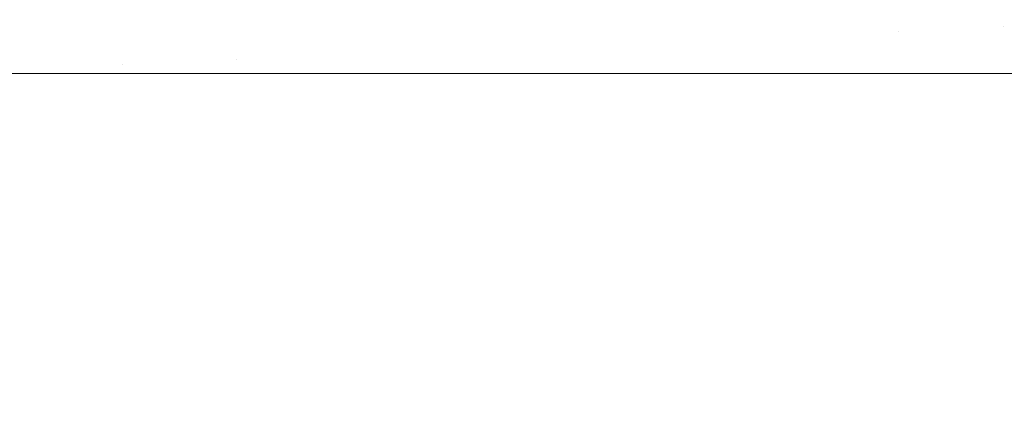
# Model space of a CAD drawing. Header units: centimetres. Extents: x -25.9 to 27.4, y -21.7 to -19.9.
# Tile 194 of 202: x 27.3169 to 27.3538, y -19.9725 to -19.958. Entities that reach past the tile are written whole.
import ezdxf

# ---------------------------------------------------------------- set-up
doc = ezdxf.new("R2010")
doc.units = ezdxf.units.CM
doc.header["$LTSCALE"] = 2.54
doc.layers.add('Lucido design-1', color=7, linetype='Continuous')

# ---------------------------------------------------------------- blocks, each defined once
blk = doc.blocks.new('Gruppo-5-1')
at = {"color": 7, "linetype": 'Continuous', "lineweight": 9}
for points, invisible_edges in [([(27.315853, -19.957947, 876.421307), (27.315937, -19.95809, 876.421307), (27.319694, -19.955991, 876.421045), (27.319518, -19.95569, 876.421045)], 15), ([(27.316822, -19.955876, 875.621561), (27.316993, -19.956062, 875.621561), (27.313999, -19.958697, 875.621403), (27.313943, -19.958635, 875.621403)], 15), ([(27.316993, -19.956062, 875.621561), (27.317156, -19.956255, 875.621561), (27.314053, -19.958761, 875.621403), (27.313999, -19.958697, 875.621403)], 15), ([(27.315937, -19.95809, 876.421307), (27.316015, -19.958237, 876.421307), (27.319858, -19.9563, 876.421045), (27.319694, -19.955991, 876.421045)], 15), ([(27.356907, -19.956222, 875.631854), (27.357027, -19.958109, 875.631854), (27.353376, -19.958264, 875.630127), (27.353265, -19.956532, 875.630127)], 15), ([(27.353638, -19.9565, 876.412471), (27.35375, -19.958249, 876.412471), (27.357589, -19.958085, 876.410631), (27.357467, -19.956174, 876.410631)], 15), ([(27.317156, -19.956255, 875.621561), (27.317311, -19.956456, 875.621561), (27.314104, -19.958827, 875.621403), (27.314053, -19.958761, 875.621403)], 15), ([(27.317311, -19.956456, 875.621561), (27.317457, -19.956662, 875.621561), (27.314153, -19.958896, 875.621403), (27.314104, -19.958827, 875.621403)], 15), ([(27.316015, -19.958237, 876.421307), (27.316087, -19.958387, 876.421307), (27.320009, -19.956614, 876.421045), (27.319858, -19.9563, 876.421045)], 15), ([(27.321747, -19.956292, 875.621879), (27.321896, -19.956687, 875.621879), (27.318139, -19.958014, 875.621561), (27.318049, -19.957778, 875.621561)], 15), ([(27.353265, -19.956532, 875.630127), (27.353376, -19.958264, 875.630127), (27.349662, -19.958422, 875.628551), (27.349562, -19.956847, 875.628551)], 15), ([(27.34973, -19.956833, 876.414148), (27.349831, -19.958415, 876.414148), (27.35375, -19.958249, 876.412471), (27.353638, -19.9565, 876.412471)], 15), ([(27.317457, -19.956662, 875.621561), (27.317594, -19.956875, 875.621561), (27.314198, -19.958966, 875.621403), (27.314153, -19.958896, 875.621403)], 15), ([(27.317594, -19.956875, 875.621561), (27.317722, -19.957093, 875.621561), (27.31424, -19.959038, 875.621403), (27.314198, -19.958966, 875.621403)], 15), ([(27.316087, -19.958387, 876.421307), (27.316152, -19.95854, 876.421307), (27.320146, -19.956935, 876.421045), (27.320009, -19.956614, 876.421045)], 15), ([(27.316152, -19.95854, 876.421307), (27.316211, -19.958695, 876.421307), (27.320269, -19.957262, 876.421045), (27.320146, -19.956935, 876.421045)], 15), ([(27.321896, -19.956687, 875.621879), (27.322028, -19.957088, 875.621879), (27.318218, -19.958255, 875.621561), (27.318139, -19.958014, 875.621561)], 15), ([(27.320473, -19.957929, 876.421045), (27.320554, -19.958268, 876.421045), (27.324747, -19.957365, 876.420598), (27.324624, -19.956848, 876.420598)], 15), ([(27.333338, -19.957334, 876.419156), (27.333432, -19.95822, 876.419156), (27.337592, -19.957866, 876.418166), (27.337479, -19.956804, 876.418166)], 15), ([(27.338024, -19.956734, 875.624746), (27.33814, -19.957819, 875.624746), (27.33425, -19.95815, 875.623791), (27.334152, -19.95723, 875.623791)], 15), ([(27.345748, -19.957172, 876.415659), (27.345838, -19.958585, 876.415659), (27.349831, -19.958415, 876.414148), (27.34973, -19.956833, 876.414148)], 15), ([(27.349562, -19.956847, 875.628551), (27.349662, -19.958422, 875.628551), (27.345892, -19.958582, 875.627127), (27.345802, -19.957167, 875.627127)], 15), ([(27.317722, -19.957093, 875.621561), (27.317841, -19.957317, 875.621561), (27.31428, -19.959112, 875.621403), (27.31424, -19.959038, 875.621403)], 15), ([(27.317841, -19.957317, 875.621561), (27.31795, -19.957545, 875.621561), (27.314316, -19.959188, 875.621403), (27.31428, -19.959112, 875.621403)], 15), ([(27.316211, -19.958695, 876.421307), (27.316263, -19.958853, 876.421307), (27.320378, -19.957593, 876.421045), (27.320269, -19.957262, 876.421045)], 15), ([(27.322028, -19.957088, 875.621879), (27.322143, -19.957494, 875.621879), (27.318287, -19.958498, 875.621561), (27.318218, -19.958255, 875.621561)], 15), ([(27.326126, -19.957067, 875.622357), (27.326238, -19.957648, 875.622357), (27.322321, -19.958319, 875.621879), (27.322241, -19.957905, 875.621879)], 15), ([(27.324848, -19.957886, 876.420598), (27.324926, -19.958411, 876.420598), (27.329151, -19.95787, 876.419968), (27.329046, -19.957166, 876.419968)], 15), ([(27.330138, -19.956979, 875.622994), (27.330251, -19.957729, 875.622994), (27.326325, -19.958232, 875.622357), (27.326238, -19.957648, 875.622357)], 15), ([(27.334152, -19.95723, 875.623791), (27.33425, -19.95815, 875.623791), (27.330331, -19.958484, 875.622994), (27.330251, -19.957729, 875.622994)], 15), ([(27.3417, -19.957516, 876.416999), (27.341779, -19.958757, 876.416999), (27.345838, -19.958585, 876.415659), (27.345748, -19.957172, 876.415659)], 15), ([(27.345802, -19.957167, 875.627127), (27.345892, -19.958582, 875.627127), (27.342072, -19.958745, 875.625858), (27.341992, -19.957491, 875.625858)], 15), ([(27.31795, -19.957545, 875.621561), (27.318049, -19.957778, 875.621561), (27.314349, -19.959265, 875.621403), (27.314316, -19.959188, 875.621403)], 15), ([(27.316263, -19.958853, 876.421307), (27.316308, -19.959013, 876.421307), (27.320473, -19.957929, 876.421045), (27.320378, -19.957593, 876.421045)], 15), ([(27.322143, -19.957494, 875.621879), (27.322241, -19.957905, 875.621879), (27.318346, -19.958744, 875.621561), (27.318287, -19.958498, 875.621561)], 15), ([(27.320554, -19.958268, 876.421045), (27.32062, -19.958611, 876.421045), (27.324848, -19.957886, 876.420598), (27.324747, -19.957365, 876.420598)], 15), ([(27.326238, -19.957648, 875.622357), (27.326325, -19.958232, 875.622357), (27.322383, -19.958737, 875.621879), (27.322321, -19.958319, 875.621879)], 15), ([(27.329151, -19.95787, 876.419968), (27.329226, -19.958578, 876.419968), (27.333432, -19.95822, 876.419156), (27.333338, -19.957334, 876.419156)], 15), ([(27.337592, -19.957866, 876.418166), (27.33766, -19.958932, 876.418166), (27.341779, -19.958757, 876.416999), (27.3417, -19.957516, 876.416999)], 15), ([(27.341992, -19.957491, 875.625858), (27.342072, -19.958745, 875.625858), (27.338209, -19.958909, 875.624746), (27.33814, -19.957819, 875.624746)], 15), ([(27.318049, -19.957778, 875.621561), (27.318139, -19.958014, 875.621561), (27.314378, -19.959343, 875.621403), (27.314349, -19.959265, 875.621403)], 15), ([(27.318139, -19.958014, 875.621561), (27.318218, -19.958255, 875.621561), (27.314404, -19.959423, 875.621403), (27.314378, -19.959343, 875.621403)], 15), ([(27.316308, -19.959013, 876.421307), (27.316347, -19.959175, 876.421307), (27.320554, -19.958268, 876.421045), (27.320473, -19.957929, 876.421045)], 15), ([(27.322241, -19.957905, 875.621879), (27.322321, -19.958319, 875.621879), (27.318394, -19.958993, 875.621561), (27.318346, -19.958744, 875.621561)], 15), ([(27.32062, -19.958611, 876.421045), (27.320672, -19.958956, 876.421045), (27.324926, -19.958411, 876.420598), (27.324848, -19.957886, 876.420598)], 15), ([(27.324926, -19.958411, 876.420598), (27.324983, -19.958939, 876.420598), (27.329226, -19.958578, 876.419968), (27.329151, -19.95787, 876.419968)], 15), ([(27.330251, -19.957729, 875.622994), (27.330331, -19.958484, 875.622994), (27.326388, -19.95882, 875.622357), (27.326325, -19.958232, 875.622357)], 15), ([(27.333432, -19.95822, 876.419156), (27.333489, -19.959109, 876.419156), (27.33766, -19.958932, 876.418166), (27.337592, -19.957866, 876.418166)], 15), ([(27.33814, -19.957819, 875.624746), (27.338209, -19.958909, 875.624746), (27.334309, -19.959074, 875.623791), (27.33425, -19.95815, 875.623791)], 15), ([(27.318218, -19.958255, 875.621561), (27.318287, -19.958498, 875.621561), (27.314427, -19.959503, 875.621403), (27.314404, -19.959423, 875.621403)], 15), ([(27.316347, -19.959175, 876.421307), (27.316378, -19.959338, 876.421307), (27.32062, -19.958611, 876.421045), (27.320554, -19.958268, 876.421045)], 15), ([(27.322321, -19.958319, 875.621879), (27.322383, -19.958737, 875.621879), (27.318431, -19.959243, 875.621561), (27.318394, -19.958993, 875.621561)], 15), ([(27.320672, -19.958956, 876.421045), (27.320709, -19.959303, 876.421045), (27.324983, -19.958939, 876.420598), (27.324926, -19.958411, 876.420598)], 15), ([(27.326325, -19.958232, 875.622357), (27.326388, -19.95882, 875.622357), (27.322428, -19.959157, 875.621879), (27.322383, -19.958737, 875.621879)], 15), ([(27.329226, -19.958578, 876.419968), (27.329272, -19.959288, 876.419968), (27.333489, -19.959109, 876.419156), (27.333432, -19.95822, 876.419156)], 15), ([(27.33425, -19.95815, 875.623791), (27.334309, -19.959074, 875.623791), (27.330379, -19.959241, 875.622994), (27.330331, -19.958484, 875.622994)], 15), ([(27.345922, -19.96, 876.415639), (27.349694, -19.96, 876.414213), (27.349831, -19.958415, 876.414148), (27.345838, -19.958585, 876.415659)], 14), ([(27.349662, -19.958422, 875.628551), (27.349695, -19.96, 875.628551), (27.345922, -19.96, 875.627127), (27.345892, -19.958582, 875.627127)], 13), ([(27.353376, -19.958264, 875.630127), (27.353413, -19.96, 875.630127), (27.349695, -19.96, 875.628551), (27.349662, -19.958422, 875.628551)], 13), ([(27.349694, -19.96, 876.414213), (27.349865, -19.96, 876.414148), (27.349831, -19.958415, 876.414148)], 10), ([(27.35375, -19.958249, 876.412471), (27.349831, -19.958415, 876.414148), (27.349865, -19.96, 876.414148), (27.35341, -19.96, 876.412632)], 11), ([(27.357027, -19.958109, 875.631854), (27.357067, -19.96, 875.631854), (27.353413, -19.96, 875.630127), (27.353376, -19.958264, 875.630127)], 13), ([(27.35341, -19.96, 876.412632), (27.353787, -19.96, 876.412471), (27.35375, -19.958249, 876.412471)], 10), ([(27.357589, -19.958085, 876.410631), (27.35375, -19.958249, 876.412471), (27.353787, -19.96, 876.412471), (27.357062, -19.96, 876.410902)], 11), ([(27.318287, -19.958498, 875.621561), (27.318346, -19.958744, 875.621561), (27.314447, -19.959585, 875.621403), (27.314427, -19.959503, 875.621403)], 15), ([(27.318346, -19.958744, 875.621561), (27.318394, -19.958993, 875.621561), (27.314463, -19.959667, 875.621403), (27.314447, -19.959585, 875.621403)], 15), ([(27.316378, -19.959338, 876.421307), (27.316403, -19.959503, 876.421307), (27.320672, -19.958956, 876.421045), (27.32062, -19.958611, 876.421045)], 15), ([(27.322383, -19.958737, 875.621879), (27.322428, -19.959157, 875.621879), (27.318458, -19.959495, 875.621561), (27.318431, -19.959243, 875.621561)], 15), ([(27.324983, -19.958939, 876.420598), (27.325017, -19.959469, 876.420598), (27.329272, -19.959288, 876.419968), (27.329226, -19.958578, 876.419968)], 15), ([(27.330331, -19.958484, 875.622994), (27.330379, -19.959241, 875.622994), (27.326426, -19.959409, 875.622357), (27.326388, -19.95882, 875.622357)], 15), ([(27.338229, -19.96, 876.418011), (27.341806, -19.96, 876.416999), (27.341779, -19.958757, 876.416999), (27.33766, -19.958932, 876.418166)], 14), ([(27.342072, -19.958745, 875.625858), (27.342099, -19.96, 875.625858), (27.338232, -19.96, 875.624746), (27.338209, -19.958909, 875.624746)], 13), ([(27.342097, -19.96, 876.416903), (27.345868, -19.96, 876.415659), (27.345838, -19.958585, 876.415659), (27.341779, -19.958757, 876.416999)], 14), ([(27.341779, -19.958757, 876.416999), (27.341806, -19.96, 876.416999), (27.342097, -19.96, 876.416903)], 9), ([(27.345892, -19.958582, 875.627127), (27.345922, -19.96, 875.627127), (27.342099, -19.96, 875.625858), (27.342072, -19.958745, 875.625858)], 13), ([(27.345838, -19.958585, 876.415659), (27.345868, -19.96, 876.415659), (27.345922, -19.96, 876.415639)], 9), ([(27.318394, -19.958993, 875.621561), (27.318431, -19.959243, 875.621561), (27.314475, -19.95975, 875.621403), (27.314463, -19.959667, 875.621403)], 15), ([(27.316403, -19.959503, 876.421307), (27.31642, -19.959668, 876.421307), (27.320709, -19.959303, 876.421045), (27.320672, -19.958956, 876.421045)], 15), ([(27.322428, -19.959157, 875.621879), (27.322455, -19.959578, 875.621879), (27.318474, -19.959747, 875.621561), (27.318458, -19.959495, 875.621561)], 15), ([(27.320709, -19.959303, 876.421045), (27.320731, -19.959651, 876.421045), (27.325017, -19.959469, 876.420598), (27.324983, -19.958939, 876.420598)], 15), ([(27.326388, -19.95882, 875.622357), (27.326426, -19.959409, 875.622357), (27.322455, -19.959578, 875.621879), (27.322428, -19.959157, 875.621879)], 15), ([(27.330392, -19.96, 876.419755), (27.333508, -19.96, 876.419156), (27.333489, -19.959109, 876.419156), (27.329272, -19.959288, 876.419968)], 14), ([(27.334309, -19.959074, 875.623791), (27.334329, -19.96, 875.623791), (27.330395, -19.96, 875.622994), (27.330379, -19.959241, 875.622994)], 13), ([(27.334326, -19.96, 876.418962), (27.337683, -19.96, 876.418166), (27.33766, -19.958932, 876.418166), (27.333489, -19.959109, 876.419156)], 14), ([(27.333489, -19.959109, 876.419156), (27.333508, -19.96, 876.419156), (27.334326, -19.96, 876.418962)], 9), ([(27.338209, -19.958909, 875.624746), (27.338232, -19.96, 875.624746), (27.334329, -19.96, 875.623791), (27.334309, -19.959074, 875.623791)], 13), ([(27.33766, -19.958932, 876.418166), (27.337683, -19.96, 876.418166), (27.338229, -19.96, 876.418011)], 9), ([(27.318431, -19.959243, 875.621561), (27.318458, -19.959495, 875.621561), (27.314484, -19.959833, 875.621403), (27.314475, -19.95975, 875.621403)], 15), ([(27.318458, -19.959495, 875.621561), (27.318474, -19.959747, 875.621561), (27.314489, -19.959916, 875.621403), (27.314484, -19.959833, 875.621403)], 15), ([(27.31642, -19.959668, 876.421307), (27.316431, -19.959834, 876.421307), (27.320731, -19.959651, 876.421045), (27.320709, -19.959303, 876.421045)], 15), ([(27.325017, -19.959469, 876.420598), (27.320731, -19.959651, 876.421045), (27.320738, -19.96, 876.421045), (27.322462, -19.96, 876.420865)], 11), ([(27.326426, -19.959409, 875.622357), (27.326438, -19.96, 875.622357), (27.322464, -19.96, 875.621879), (27.322455, -19.959578, 875.621879)], 13), ([(27.322462, -19.96, 876.420865), (27.325028, -19.96, 876.420598), (27.325017, -19.959469, 876.420598)], 10), ([(27.326435, -19.96, 876.42039), (27.329287, -19.96, 876.419968), (27.329272, -19.959288, 876.419968), (27.325017, -19.959469, 876.420598)], 14), ([(27.325017, -19.959469, 876.420598), (27.325028, -19.96, 876.420598), (27.326435, -19.96, 876.42039)], 9), ([(27.330379, -19.959241, 875.622994), (27.330395, -19.96, 875.622994), (27.326438, -19.96, 875.622357), (27.326426, -19.959409, 875.622357)], 13), ([(27.329272, -19.959288, 876.419968), (27.329287, -19.96, 876.419968), (27.330392, -19.96, 876.419755)], 9), ([(27.318474, -19.959747, 875.621561), (27.318479, -19.96, 875.621561), (27.314491, -19.96, 875.621403), (27.314489, -19.959916, 875.621403)], 13), ([(27.320731, -19.959651, 876.421045), (27.316431, -19.959834, 876.421307), (27.316435, -19.96, 876.421307), (27.318478, -19.96, 876.421183)], 11), ([(27.322455, -19.959578, 875.621879), (27.322464, -19.96, 875.621879), (27.318479, -19.96, 875.621561), (27.318474, -19.959747, 875.621561)], 13), ([(27.318478, -19.96, 876.421183), (27.320738, -19.96, 876.421045), (27.320731, -19.959651, 876.421045)], 10), ([(27.318479, -19.96, 875.621561), (27.318479, -21.56, 875.621561), (27.314491, -21.56, 875.621403), (27.314491, -19.96, 875.621403)], 5), ([(27.316435, -21.56, 876.421307), (27.318478, -21.56, 876.421183), (27.318478, -19.96, 876.421183), (27.316435, -19.96, 876.421307)], 10), ([(27.320738, -19.96, 876.421045), (27.318478, -19.96, 876.421183), (27.318478, -21.56, 876.421183), (27.320738, -21.56, 876.421045)], 10), ([(27.322464, -19.96, 875.621879), (27.322464, -21.56, 875.621879), (27.318479, -21.56, 875.621561), (27.318479, -19.96, 875.621561)], 5), ([(27.320738, -21.56, 876.421045), (27.322462, -21.56, 876.420865), (27.322462, -19.96, 876.420865), (27.320738, -19.96, 876.421045)], 10), ([(27.325028, -19.96, 876.420598), (27.322462, -19.96, 876.420865), (27.322462, -21.56, 876.420865), (27.325028, -21.56, 876.420598)], 10), ([(27.326438, -19.96, 875.622357), (27.326438, -21.56, 875.622357), (27.322464, -21.56, 875.621879), (27.322464, -19.96, 875.621879)], 5), ([(27.325028, -21.56, 876.420598), (27.326435, -21.56, 876.42039), (27.326435, -19.96, 876.42039), (27.325028, -19.96, 876.420598)], 10), ([(27.329287, -19.96, 876.419968), (27.326435, -19.96, 876.42039), (27.326435, -21.56, 876.42039), (27.329287, -21.56, 876.419968)], 10), ([(27.330395, -19.96, 875.622994), (27.330395, -21.56, 875.622994), (27.326438, -21.56, 875.622357), (27.326438, -19.96, 875.622357)], 5), ([(27.329287, -21.56, 876.419968), (27.330392, -21.56, 876.419755), (27.330392, -19.96, 876.419755), (27.329287, -19.96, 876.419968)], 10), ([(27.333508, -19.96, 876.419156), (27.330392, -19.96, 876.419755), (27.330392, -21.56, 876.419755), (27.333508, -21.56, 876.419156)], 10), ([(27.334329, -19.96, 875.623791), (27.334329, -21.56, 875.623791), (27.330395, -21.56, 875.622994), (27.330395, -19.96, 875.622994)], 5), ([(27.333508, -21.56, 876.419156), (27.334326, -21.56, 876.418962), (27.334326, -19.96, 876.418962), (27.333508, -19.96, 876.419156)], 10), ([(27.337683, -19.96, 876.418166), (27.334326, -19.96, 876.418962), (27.334326, -21.56, 876.418962), (27.337683, -21.56, 876.418166)], 10), ([(27.338232, -19.96, 875.624746), (27.338232, -21.56, 875.624746), (27.334329, -21.56, 875.623791), (27.334329, -19.96, 875.623791)], 5), ([(27.337683, -21.56, 876.418166), (27.338229, -21.56, 876.418011), (27.338229, -19.96, 876.418011), (27.337683, -19.96, 876.418166)], 10), ([(27.341806, -19.96, 876.416999), (27.338229, -19.96, 876.418011), (27.338229, -21.56, 876.418011), (27.341806, -21.56, 876.416999)], 10), ([(27.342099, -19.96, 875.625858), (27.342099, -21.56, 875.625858), (27.338232, -21.56, 875.624746), (27.338232, -19.96, 875.624746)], 5), ([(27.341806, -21.56, 876.416999), (27.342097, -21.56, 876.416903), (27.342097, -19.96, 876.416903), (27.341806, -19.96, 876.416999)], 10), ([(27.345868, -19.96, 876.415659), (27.342097, -19.96, 876.416903), (27.342097, -21.56, 876.416903), (27.345868, -21.56, 876.415659)], 10), ([(27.345922, -19.96, 875.627127), (27.345922, -21.56, 875.627127), (27.342099, -21.56, 875.625858), (27.342099, -19.96, 875.625858)], 5), ([(27.345868, -21.56, 876.415659), (27.345922, -21.56, 876.415639), (27.345922, -19.96, 876.415639), (27.345868, -19.96, 876.415659)], 10), ([(27.349694, -21.56, 876.414213), (27.349694, -19.96, 876.414213), (27.345922, -19.96, 876.415639), (27.345922, -21.56, 876.415639)], 5), ([(27.349695, -19.96, 875.628551), (27.349695, -21.56, 875.628551), (27.345922, -21.56, 875.627127), (27.345922, -19.96, 875.627127)], 5), ([(27.349865, -19.96, 876.414148), (27.349694, -19.96, 876.414213), (27.349694, -21.56, 876.414213), (27.349865, -21.56, 876.414148)], 10), ([(27.353413, -19.96, 875.630127), (27.353413, -21.56, 875.630127), (27.349695, -21.56, 875.628551), (27.349695, -19.96, 875.628551)], 5), ([(27.349865, -21.56, 876.414148), (27.35341, -21.56, 876.412632), (27.35341, -19.96, 876.412632), (27.349865, -19.96, 876.414148)], 10), ([(27.353787, -19.96, 876.412471), (27.35341, -19.96, 876.412632), (27.35341, -21.56, 876.412632), (27.353787, -21.56, 876.412471)], 10), ([(27.357067, -19.96, 875.631854), (27.357067, -21.56, 875.631854), (27.353413, -21.56, 875.630127), (27.353413, -19.96, 875.630127)], 5)]:
    blk.add_3dface(points, dxfattribs=dict(at, invisible_edges=invisible_edges))

msp = doc.modelspace()

# ---------------------------------------------------------------- block references
at = {"layer": 'Lucido design-1', "color": 7}
msp.add_blockref('Gruppo-5-1', (0, 0), dxfattribs=at)

doc.saveas('drawing.dxf')
